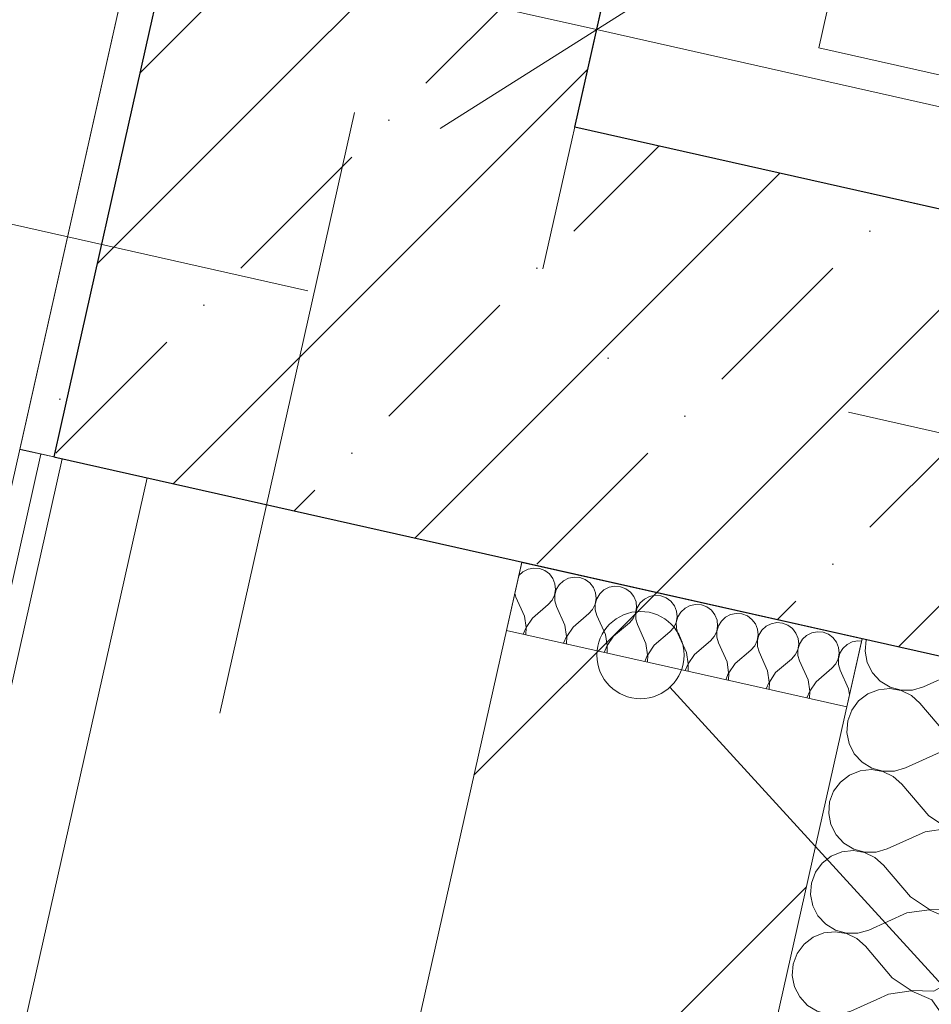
# Model space of a CAD drawing. Header units: millimetres. Extents: x -7213913 to -6985912, y 6023162 to 6205784.
# Tile 166 of 256: x -7193634 to -7193111, y 6175157 to 6175722. Entities that reach past the tile are written whole.
import ezdxf
from ezdxf.enums import TextEntityAlignment as Align

# ---------------------------------------------------------------- set-up
doc = ezdxf.new("R2010")
doc.units = ezdxf.units.MM
doc.header["$MEASUREMENT"] = 0
doc.linetypes.add('короткая штриховая', pattern=[282.222222, 141.111111, -141.111111])
doc.linetypes.add('Штрихпунктирная', pattern=[670.277762, 352.777767, -176.388884, 0, -141.111112])
for name, color, linetype, lineweight in [('0_Ном._пера__1', 7, 'Continuous', 0), ('0_Ном._пера__120', 7, 'Continuous', 0), ('S - МОП.АР_Ном._пера__120', 7, 'Continuous', 0), ('АР-вертикальная связь - Лифт.АР_Ном._пера__120', 7, 'Continuous', 0), ('АР-Стены_внешние_.АР_Ном._пера__1', 7, 'Continuous', 0), ('АР-Стены_внутренние_пилоны.АР_Ном._пера__1', 7, 'Continuous', 15), ('АР-Стены_Перегородки_межквартирные_200.АР_Ном._пера__1', 7, 'Continuous', 15), ('АР-Чертеж-Оси_Осевые размеры.АР_Ном._пера__120', 7, 'Continuous', 0), ('АР-Чертеж-Размеры.АР_Ном._пера__1', 7, 'Continuous', 0), ('Паспорта Зон Archicad_Ном._пера__1', 7, 'Continuous', 0)]:
    doc.layers.add(name, color=color, linetype=linetype, lineweight=lineweight)
for name, color, linetype in [('S - МОП.АР', 7, 'Continuous'), ('АР-Стены_внутренние_пилоны.АР', 7, 'Continuous'), ('АР-Стены_Перегородки_межквартирные_200.АР', 7, 'Continuous'), ('АР-Чертеж-Оси_Осевые размеры.АР', 7, 'Continuous'), ('АР-Чертеж-Размеры.АР', 7, 'Continuous')]:
    doc.layers.add(name, color=color, linetype=linetype)
doc.styles.add('РЎР“Р•РќР•Р\xa0Р\x98Р\xa0_РЎРўР\x98Р›Р¬_2', font='calibri.ttf')
doc.styles.add('РЎР“Р•РќР•Р\xa0Р\x98Р\xa0_РЎРўР\x98Р›Р¬_3', font='GOST_Common.ttf')
doc.styles.add('РЎР“Р•РќР•Р\xa0Р\x98Р\xa0_РЎРўР\x98Р›Р¬_5', font='GOTHIC.TTF')
doc.dimstyles.new('СГЕНЕРИР_СТИЛЬ__4', dxfattribs={"dimtxt": 129.999995, "dimasz": 142.5, "dimexe": 0.18, "dimexo": 300000, "dimgap": 0, "dimtad": 1, "dimdec": 0, "dimzin": 0, "dimdsep": 46, "dimtxsty": 'РЎР“Р•РќР•Р\xa0Р\x98Р\xa0_РЎРўР\x98Р›Р¬_3', "dimblk": 'ARROWHEAD_6', "dimblk1": 'ARROWHEAD_6', "dimblk2": 'ARROWHEAD_6', "dimcen": 0.09, "dimclrd": 7, "dimclre": 7, "dimclrt": 7, "dimazin": 0, "dimtfac": 1, "dimtdec": 4, "dimtmove": 0, "dimatfit": 3, "dimfxl": 1, "dimtolj": 1, "dimtzin": 0, "dimarcsym": 0})
pattern_1 = [(45, (-6566190.34, 6562677.8), (-84.852814, 84.852814), []), (45, (-6566232.77, 6562720.22), (-84.852814, 84.852814), [90, -30, 0, -30])]
pattern_2 = [(0, (-6566190.34, 6562677.795), (0, 75), [0, -75])]
pattern_3 = [(45, (-6566190.34, 6563027.8), (-111.369318, 111.369318), [0, -105, 0, -157.5]), (110, (-6565840.34, 6563027.8), (148.001588, 53.868173), [0, -77, 0, -133])]

# ---------------------------------------------------------------- blocks, each defined once
blk = doc.blocks.new('Коридор _6_58_1', base_point=(-7194118.07, 6174531.92))
at = {"layer": 'S - МОП.АР_Ном._пера__120', "color": 7, "linetype": 'Continuous', "lineweight": 0, "flags": 128}
blk.add_lwpolyline([(-7197544.7, 6165182.01), (-7195242.17, 6164664.87), (-7194847.69, 6166421.31), (-7195628.13, 6166596.6), (-7194701.22, 6170723.62), (-7193138.8, 6177680.33), (-7194660.86, 6178022.21)], close=True, dxfattribs=at)
at = {"layer": 'Паспорта Зон Archicad_Ном._пера__1', "color": 7, "lineweight": 0, "style": 'РЎР“Р•РќР•Р\xa0Р\x98Р\xa0_РЎРўР\x98Р›Р¬_3'}
blk.add_attdef('ROOM_NUMBER', text='', height=350, rotation=347.3417, dxfattribs=at).set_placement((-7194567.48, 6175393.16), align=Align.MIDDLE_CENTER)
at = {"layer": 'Паспорта Зон Archicad_Ном._пера__1', "color": 7, "lineweight": 0, "style": 'РЎР“Р•РќР•Р\xa0Р\x98Р\xa0_РЎРўР\x98Р›Р¬_2'}
blk.add_attdef('ROOM_AREA', text='', height=200, rotation=347.3417, dxfattribs=at).set_placement((-7194268.95, 6174812.32), align=Align.MIDDLE_RIGHT)
blk = doc.blocks.new('Стена_166_1', base_point=(-7193465.12, 6175565.61))
at = {"layer": 'АР-Стены_внутренние_пилоны.АР', "linetype": 'Continuous', "lineweight": 0, "true_color": 0x000000}
h = blk.add_hatch(dxfattribs=at)
h.set_pattern_fill('ЖЕЛЕЗОБЕТОН__PROJECT__0001', color=18, style=0, pattern_type=2)
h.set_pattern_definition(pattern_1)
h.paths.add_polyline_path([(-7193610.42, 6175489.11), (-7193315.77, 6175660.18), (-7193559.69, 6175714.96)])
h = blk.add_hatch(dxfattribs=at)
h.set_pattern_fill('ЖЕЛЕЗОБЕТОН__PROJECT__0001', color=18, style=0, pattern_type=2)
h.set_pattern_definition(pattern_1)
h.paths.add_polyline_path([(-7193610.42, 6175489.11), (-7193614.48, 6175471.04), (-7193370.55, 6175416.26), (-7193315.77, 6175660.18)])
h = blk.add_hatch(dxfattribs=at)
h.set_pattern_fill('ЖЕЛЕЗОБЕТОН__PROJECT__0001', color=18, style=0, pattern_type=2)
h.set_pattern_definition(pattern_1)
h.paths.add_polyline_path([(-7191471.71, 6175246.02), (-7193315.77, 6175660.18), (-7193370.55, 6175416.26), (-7191526.49, 6175002.09)])
at = {"layer": 'АР-Стены_внутренние_пилоны.АР_Ном._пера__1', "color": 7, "linetype": 'Continuous', "lineweight": 30}
for p, q in [((-7193559.69, 6175714.96), (-7193610.42, 6175489.11)), ((-7193610.42, 6175489.11), (-7193614.48, 6175471.04))]:
    blk.add_line(p, q, dxfattribs=at)
at = {"layer": 'АР-Стены_внутренние_пилоны.АР_Ном._пера__1', "color": 7, "linetype": 'Continuous', "lineweight": 30, "flags": 128}
for points in [[(-7191471.71, 6175246.02), (-7193315.77, 6175660.18)], [(-7193614.48, 6175471.04), (-7191526.49, 6175002.09)]]:
    blk.add_lwpolyline(points, dxfattribs=at)
blk = doc.blocks.new('Стена_189_1', base_point=(-7193614.5, 6175471.05))
at = {"layer": 'АР-Стены_Перегородки_межквартирные_200.АР', "linetype": 'Continuous', "lineweight": 0, "true_color": 0x000000}
h = blk.add_hatch(dxfattribs=at)
h.set_pattern_fill('ШТУКАТУРКА__ГИПС_03_0001', color=18, style=0, pattern_type=2)
h.set_pattern_definition(pattern_2)
h.paths.add_polyline_path([(-7193634.01, 6175475.43), (-7194350.62, 6172284.78), (-7194338.42, 6172282.04), (-7193621.82, 6175472.69)])
h = blk.add_hatch(dxfattribs=at)
h.set_pattern_fill('ШТУКАТУРКА__ГИПС_03_0001', color=18, style=0, pattern_type=2)
h.set_pattern_definition(pattern_2)
h.paths.add_polyline_path([(-7193621.82, 6175472.69), (-7194338.42, 6172282.04), (-7194326.22, 6172279.3), (-7193609.62, 6175469.95)])
at = {"layer": 'АР-Стены_Перегородки_межквартирные_200.АР_Ном._пера__1', "color": 7, "linetype": 'Continuous', "lineweight": 0}
for p, q in [((-7193621.82, 6175472.69), (-7194338.42, 6172282.04)), ((-7193609.62, 6175469.95), (-7194326.22, 6172279.3))]:
    blk.add_line(p, q, dxfattribs=at)
at = {"layer": 'АР-Стены_Перегородки_межквартирные_200.АР_Ном._пера__1', "color": 7, "linetype": 'Continuous', "lineweight": 0, "flags": 128}
for points in [[(-7193560.83, 6175459), (-7193634.01, 6175475.43)], [(-7194277.44, 6172268.34), (-7193560.83, 6175459)]]:
    blk.add_lwpolyline(points, dxfattribs=at)
blk = doc.blocks.new('Стена_190_1', base_point=(-7193987.11, 6172100.64))
at = {"layer": 'АР-Стены_Перегородки_межквартирные_200.АР', "linetype": 'Continuous', "lineweight": 0, "true_color": 0x000000}
h = blk.add_hatch(dxfattribs=at)
h.set_pattern_fill('БЛОКИ_БЕТОННЫЕ_ЭФФЕКТИВН_78', color=18, style=0, pattern_type=2)
h.set_pattern_definition([(45, (-6566190.34, 6562677.8), (-127.279217, 127.279217), [])])
h.paths.add_polyline_path([(-7194062.76, 6172220.13), (-7193867.62, 6172176.3), (-7193151.02, 6175366.95), (-7193346.16, 6175410.78)])
at = {"layer": 'АР-Стены_Перегородки_межквартирные_200.АР_Ном._пера__1', "color": 7, "linetype": 'Continuous', "lineweight": 15, "flags": 128}
for points in [[(-7193346.16, 6175410.78), (-7194062.76, 6172220.13)], [(-7193151.02, 6175366.95), (-7193346.16, 6175410.78)], [(-7193216.76, 6175074.24), (-7193151.02, 6175366.95)]]:
    blk.add_lwpolyline(points, dxfattribs=at)
blk = doc.blocks.new('Стена_259_1', base_point=(-7192544.79, 6179663.36))
at = {"layer": 'АР-Стены_внутренние_пилоны.АР', "linetype": 'Continuous', "lineweight": 0, "true_color": 0x000000}
h = blk.add_hatch(dxfattribs=at)
h.set_pattern_fill('ЖЕЛЕЗОБЕТОН__PROJECT__0001', color=18, style=0, pattern_type=2)
h.set_pattern_definition(pattern_1)
h.paths.add_polyline_path([(-7193315.77, 6175660.18), (-7192450.22, 6179514.01), (-7192694.14, 6179568.79), (-7193559.69, 6175714.96)])
h = blk.add_hatch(dxfattribs=at)
h.set_pattern_fill('ШТУКАТУРКА__ГИПС_01_0001', color=18, style=0, pattern_type=2)
h.set_pattern_definition(pattern_3)
h.paths.add_polyline_path([(-7193138.78, 6177680.33), (-7193633.99, 6175475.42), (-7193610.42, 6175489.11), (-7193119.27, 6177675.95)])
h = blk.add_hatch(dxfattribs=at)
h.set_pattern_fill('ШТУКАТУРКА__ГИПС_01_0001', color=18, style=0, pattern_type=2)
h.set_pattern_definition(pattern_3)
h.paths.add_polyline_path([(-7193633.99, 6175475.42), (-7193614.48, 6175471.04), (-7193610.42, 6175489.11)])
at = {"layer": 'АР-Стены_внутренние_пилоны.АР_Ном._пера__1', "color": 7, "linetype": 'Continuous', "lineweight": 30}
for p, q in [((-7193114.88, 6177695.46), (-7193559.69, 6175714.96)), ((-7193559.69, 6175714.96), (-7193610.42, 6175489.11)), ((-7193610.42, 6175489.11), (-7193614.48, 6175471.04))]:
    blk.add_line(p, q, dxfattribs=at)
at = {"layer": 'АР-Стены_внутренние_пилоны.АР_Ном._пера__1', "color": 7, "linetype": 'Continuous', "lineweight": 0, "flags": 128}
for points in [[(-7193138.78, 6177680.33), (-7193633.99, 6175475.42)], [(-7193633.99, 6175475.42), (-7193614.48, 6175471.04)]]:
    blk.add_lwpolyline(points, dxfattribs=at)
at = {"layer": 'АР-Стены_внутренние_пилоны.АР_Ном._пера__1', "color": 7, "linetype": 'Continuous', "lineweight": 30, "flags": 128}
blk.add_lwpolyline([(-7193315.77, 6175660.18), (-7192910.37, 6177465.22)], dxfattribs=at)
blk = doc.blocks.new('*X773', base_point=(-6566190.34, 6562677.79))
at = {"layer": 'АР-Стены_внешние_.АР_Ном._пера__1', "color": 7, "linetype": 'Continuous', "lineweight": 0}
for p, q in [((-7193345.46, 6175405.27), (-7193347.86, 6175403.04)), ((-7193342.53, 6175406.76), (-7193345.46, 6175405.27)), ((-7193339.31, 6175407.39), (-7193342.53, 6175406.76)), ((-7193336.03, 6175407.12), (-7193339.31, 6175407.39)), ((-7193332.96, 6175405.97), (-7193336.03, 6175407.12)), ((-7193330.32, 6175404.02), (-7193332.96, 6175405.97)), ((-7193347.86, 6175403.04), (-7193347.92, 6175402.95)), ((-7193328.31, 6175401.42), (-7193330.32, 6175404.02)), ((-7193327.09, 6175398.37), (-7193328.31, 6175401.42)), ((-7193322.23, 6175400.05), (-7193324.63, 6175397.82)), ((-7193319.3, 6175401.54), (-7193322.23, 6175400.05)), ((-7193316.08, 6175402.18), (-7193319.3, 6175401.54)), ((-7193312.8, 6175401.91), (-7193316.08, 6175402.18)), ((-7193309.73, 6175400.75), (-7193312.8, 6175401.91)), ((-7193307.09, 6175398.8), (-7193309.73, 6175400.75)), ((-7193327.31, 6175391.87), (-7193326.74, 6175395.1)), ((-7193326.34, 6175395.01), (-7193327.21, 6175391.85)), ((-7193326.74, 6175395.1), (-7193327.09, 6175398.37)), ((-7193324.63, 6175397.82), (-7193326.34, 6175395.01)), ((-7193305.08, 6175396.2), (-7193307.09, 6175398.8)), ((-7193303.86, 6175393.15), (-7193305.08, 6175396.2)), ((-7193298.99, 6175394.84), (-7193301.4, 6175392.6)), ((-7193296.07, 6175396.33), (-7193298.99, 6175394.84)), ((-7193292.85, 6175396.96), (-7193296.07, 6175396.33)), ((-7193289.57, 6175396.69), (-7193292.85, 6175396.96)), ((-7193286.5, 6175395.54), (-7193289.57, 6175396.69)), ((-7193283.85, 6175393.59), (-7193286.5, 6175395.54)), ((-7193281.85, 6175390.99), (-7193283.85, 6175393.59)), ((-7193350.17, 6175392.92), (-7193349.5, 6175390.63)), ((-7193344.62, 6175379.77), (-7193349.5, 6175390.63)), ((-7193330.91, 6175386.45), (-7193328.73, 6175388.91)), ((-7193328.73, 6175388.91), (-7193327.31, 6175391.87)), ((-7193327.21, 6175391.85), (-7193327.19, 6175388.56)), ((-7193327.19, 6175388.56), (-7193326.27, 6175385.41)), ((-7193304.08, 6175386.65), (-7193303.51, 6175389.89)), ((-7193303.11, 6175389.8), (-7193303.98, 6175386.63)), ((-7193303.51, 6175389.89), (-7193303.86, 6175393.15)), ((-7193301.4, 6175392.6), (-7193303.11, 6175389.8)), ((-7193280.62, 6175387.94), (-7193281.85, 6175390.99)), ((-7193280.28, 6175384.67), (-7193280.62, 6175387.94)), ((-7193275.76, 6175389.62), (-7193278.17, 6175387.39)), ((-7193272.84, 6175391.11), (-7193275.76, 6175389.62)), ((-7193269.61, 6175391.75), (-7193272.84, 6175391.11)), ((-7193266.34, 6175391.47), (-7193269.61, 6175391.75)), ((-7193263.27, 6175390.32), (-7193266.34, 6175391.47)), ((-7193260.62, 6175388.37), (-7193263.27, 6175390.32)), ((-7193258.62, 6175385.77), (-7193260.62, 6175388.37)), ((-7193339.97, 6175378.73), (-7193330.91, 6175386.45)), ((-7193321.39, 6175374.55), (-7193326.27, 6175385.41)), ((-7193307.68, 6175381.24), (-7193305.5, 6175383.69)), ((-7193305.5, 6175383.69), (-7193304.08, 6175386.65)), ((-7193303.98, 6175386.63), (-7193303.96, 6175383.35)), ((-7193303.96, 6175383.35), (-7193303.04, 6175380.19)), ((-7193280.85, 6175381.43), (-7193280.28, 6175384.67)), ((-7193279.88, 6175384.58), (-7193280.75, 6175381.41)), ((-7193278.17, 6175387.39), (-7193279.88, 6175384.58)), ((-7193257.39, 6175382.72), (-7193258.62, 6175385.77)), ((-7193257.05, 6175379.45), (-7193257.39, 6175382.72)), ((-7193254.94, 6175382.17), (-7193256.65, 6175379.36)), ((-7193252.53, 6175384.4), (-7193254.94, 6175382.17)), ((-7193249.61, 6175385.89), (-7193252.53, 6175384.4)), ((-7193246.38, 6175386.53), (-7193249.61, 6175385.89)), ((-7193243.11, 6175386.26), (-7193246.38, 6175386.53)), ((-7193240.03, 6175385.1), (-7193243.11, 6175386.26)), ((-7193237.39, 6175383.15), (-7193240.03, 6175385.1)), ((-7193235.38, 6175380.55), (-7193237.39, 6175383.15)), ((-7193343.67, 6175373.33), (-7193344.62, 6175379.77)), ((-7193339.97, 6175378.73), (-7193343.58, 6175373.31)), ((-7193316.74, 6175373.51), (-7193307.68, 6175381.24)), ((-7193298.15, 6175369.34), (-7193303.04, 6175380.19)), ((-7193284.45, 6175376.02), (-7193282.27, 6175378.48)), ((-7193282.27, 6175378.48), (-7193280.85, 6175381.43)), ((-7193280.75, 6175381.41), (-7193280.73, 6175378.13)), ((-7193280.73, 6175378.13), (-7193279.81, 6175374.98)), ((-7193257.61, 6175376.22), (-7193257.05, 6175379.45)), ((-7193256.65, 6175379.36), (-7193257.52, 6175376.2)), ((-7193234.16, 6175377.5), (-7193235.38, 6175380.55)), ((-7193233.82, 6175374.24), (-7193234.16, 6175377.5)), ((-7193231.71, 6175376.95), (-7193233.42, 6175374.15)), ((-7193229.3, 6175379.19), (-7193231.71, 6175376.95)), ((-7193226.37, 6175380.68), (-7193229.3, 6175379.19)), ((-7193223.15, 6175381.31), (-7193226.37, 6175380.68)), ((-7193219.88, 6175381.04), (-7193223.15, 6175381.31)), ((-7193216.8, 6175379.89), (-7193219.88, 6175381.04)), ((-7193214.16, 6175377.94), (-7193216.8, 6175379.89)), ((-7193212.15, 6175375.34), (-7193214.16, 6175377.94)), ((-7193345.35, 6175369.44), (-7193343.67, 6175373.33)), ((-7193343.58, 6175373.31), (-7193343.72, 6175369.07)), ((-7193320.44, 6175368.11), (-7193321.39, 6175374.55)), ((-7193316.74, 6175373.51), (-7193320.35, 6175368.09)), ((-7193293.51, 6175368.29), (-7193284.45, 6175376.02)), ((-7193274.92, 6175364.12), (-7193279.81, 6175374.98)), ((-7193270.28, 6175363.08), (-7193261.22, 6175370.8)), ((-7193261.22, 6175370.8), (-7193259.04, 6175373.26)), ((-7193259.04, 6175373.26), (-7193257.61, 6175376.22)), ((-7193257.52, 6175376.2), (-7193257.5, 6175372.91)), ((-7193257.5, 6175372.91), (-7193256.58, 6175369.76)), ((-7193235.81, 6175368.04), (-7193234.38, 6175371)), ((-7193234.38, 6175371), (-7193233.82, 6175374.24)), ((-7193233.42, 6175374.15), (-7193234.29, 6175370.98)), ((-7193234.29, 6175370.98), (-7193234.27, 6175367.7)), ((-7193210.93, 6175372.29), (-7193212.15, 6175375.34)), ((-7193210.59, 6175369.02), (-7193210.93, 6175372.29)), ((-7193208.48, 6175371.74), (-7193210.18, 6175368.93)), ((-7193206.07, 6175373.97), (-7193208.48, 6175371.74)), ((-7193203.14, 6175375.46), (-7193206.07, 6175373.97)), ((-7193199.92, 6175376.1), (-7193203.14, 6175375.46)), ((-7193196.65, 6175375.83), (-7193199.92, 6175376.1)), ((-7193193.57, 6175374.67), (-7193196.65, 6175375.83)), ((-7193190.93, 6175372.72), (-7193193.57, 6175374.67)), ((-7193188.92, 6175370.12), (-7193190.93, 6175372.72)), ((-7193176.69, 6175370.88), (-7193179.91, 6175370.25)), ((-7193173.42, 6175370.61), (-7193176.69, 6175370.88)), ((-7193322.12, 6175364.22), (-7193320.44, 6175368.11)), ((-7193320.35, 6175368.09), (-7193320.49, 6175363.86)), ((-7193297.21, 6175362.9), (-7193298.15, 6175369.34)), ((-7193293.51, 6175368.29), (-7193297.12, 6175362.88)), ((-7193251.69, 6175358.9), (-7193256.58, 6175369.76)), ((-7193247.05, 6175357.86), (-7193237.99, 6175365.59)), ((-7193237.99, 6175365.59), (-7193235.81, 6175368.04)), ((-7193234.27, 6175367.7), (-7193233.34, 6175364.54)), ((-7193212.58, 6175362.83), (-7193211.15, 6175365.79)), ((-7193211.15, 6175365.79), (-7193210.59, 6175369.02)), ((-7193210.18, 6175368.93), (-7193211.06, 6175365.76)), ((-7193211.06, 6175365.76), (-7193211.03, 6175362.48)), ((-7193187.7, 6175367.07), (-7193188.92, 6175370.12)), ((-7193187.36, 6175363.8), (-7193187.7, 6175367.07)), ((-7193185.25, 6175366.52), (-7193186.95, 6175363.71)), ((-7193182.84, 6175368.75), (-7193185.25, 6175366.52)), ((-7193179.91, 6175370.25), (-7193182.84, 6175368.75)), ((-7193170.34, 6175369.45), (-7193173.42, 6175370.61)), ((-7193167.7, 6175367.5), (-7193170.34, 6175369.45)), ((-7193165.69, 6175364.9), (-7193167.7, 6175367.5)), ((-7193153.46, 6175365.66), (-7193156.68, 6175365.03)), ((-7193151.35, 6175365.49), (-7193153.46, 6175365.66)), ((-7193298.89, 6175359.01), (-7193297.21, 6175362.9)), ((-7193297.12, 6175362.88), (-7193297.26, 6175358.64)), ((-7193273.98, 6175357.68), (-7193274.92, 6175364.12)), ((-7193270.28, 6175363.08), (-7193273.88, 6175357.66)), ((-7193228.46, 6175353.69), (-7193233.34, 6175364.54)), ((-7193223.82, 6175352.64), (-7193214.76, 6175360.37)), ((-7193214.76, 6175360.37), (-7193212.58, 6175362.83)), ((-7193211.03, 6175362.48), (-7193210.11, 6175359.33)), ((-7193189.35, 6175357.61), (-7193187.92, 6175360.57)), ((-7193187.92, 6175360.57), (-7193187.36, 6175363.8)), ((-7193186.95, 6175363.71), (-7193187.83, 6175360.55)), ((-7193187.83, 6175360.55), (-7193187.8, 6175357.26)), ((-7193164.47, 6175361.85), (-7193165.69, 6175364.9)), ((-7193164.13, 6175358.59), (-7193164.47, 6175361.85)), ((-7193162.02, 6175361.3), (-7193163.72, 6175358.5)), ((-7193159.61, 6175363.54), (-7193162.02, 6175361.3)), ((-7193156.68, 6175365.03), (-7193159.61, 6175363.54)), ((-7193275.66, 6175353.79), (-7193273.98, 6175357.68)), ((-7193273.88, 6175357.66), (-7193274.03, 6175353.43)), ((-7193250.75, 6175352.47), (-7193251.69, 6175358.9)), ((-7193247.05, 6175357.86), (-7193250.65, 6175352.44)), ((-7193205.23, 6175348.47), (-7193210.11, 6175359.33)), ((-7193200.58, 6175347.43), (-7193191.53, 6175355.15)), ((-7193191.53, 6175355.15), (-7193189.35, 6175357.61)), ((-7193187.8, 6175357.26), (-7193186.88, 6175354.11)), ((-7193182, 6175343.25), (-7193186.88, 6175354.11)), ((-7193166.12, 6175352.39), (-7193164.69, 6175355.35)), ((-7193164.69, 6175355.35), (-7193164.13, 6175358.59)), ((-7193163.72, 6175358.5), (-7193164.6, 6175355.33)), ((-7193164.6, 6175355.33), (-7193164.57, 6175352.05)), ((-7193252.43, 6175348.57), (-7193250.75, 6175352.47)), ((-7193250.65, 6175352.44), (-7193250.8, 6175348.21)), ((-7193227.52, 6175347.25), (-7193228.46, 6175353.69)), ((-7193223.82, 6175352.64), (-7193227.42, 6175347.23)), ((-7193204.29, 6175342.03), (-7193205.23, 6175348.47)), ((-7193177.35, 6175342.21), (-7193168.3, 6175349.94)), ((-7193168.3, 6175349.94), (-7193166.12, 6175352.39)), ((-7193164.57, 6175352.05), (-7193163.65, 6175348.89)), ((-7193158.77, 6175338.04), (-7193163.65, 6175348.89)), ((-7193229.2, 6175343.36), (-7193227.52, 6175347.25)), ((-7193227.42, 6175347.23), (-7193227.57, 6175342.99)), ((-7193200.58, 6175347.43), (-7193204.19, 6175342.01)), ((-7193181.05, 6175336.82), (-7193182, 6175343.25)), ((-7193205.97, 6175338.14), (-7193204.29, 6175342.03)), ((-7193204.19, 6175342.01), (-7193204.34, 6175337.78)), ((-7193177.35, 6175342.21), (-7193180.96, 6175336.79)), ((-7193158.27, 6175334.66), (-7193158.77, 6175338.04)), ((-7193182.73, 6175332.93), (-7193181.05, 6175336.82)), ((-7193180.96, 6175336.79), (-7193181.1, 6175332.56))]:
    blk.add_line(p, q, dxfattribs=at)
blk = doc.blocks.new('Штриховка_3_1', base_point=(-6566190.34, 6562677.79))
at = {"layer": 'АР-Стены_внешние_.АР_Ном._пера__1', "color": 7, "linetype": 'Continuous', "lineweight": 0, "flags": 128}
blk.add_lwpolyline([(-7193151.05, 6175366.81), (-7193346.19, 6175410.63), (-7193354.96, 6175371.6), (-7193159.82, 6175327.78)], close=True, dxfattribs=at)
at = {"layer": 'АР-Стены_внешние_.АР_Ном._пера__1', "color": 7, "linetype": 'Continuous', "lineweight": 0}
blk.add_blockref('*X773', (-6566190.34, 6562677.79), dxfattribs=at)
blk = doc.blocks.new('*X777', base_point=(-6566190.34, 6562677.79))
at = {"layer": '0_Ном._пера__1', "color": 7, "linetype": 'Continuous', "lineweight": 0}
for p, q in [((-7193102.79, 6175136.24), (-7193103.34, 6175146.08)), ((-7193109, 6175124.8), (-7193102.79, 6175136.24)), ((-7193139.7, 6175123.05), (-7193133.3, 6175118.79)), ((-7193120.3, 6175118.34), (-7193109, 6175124.8)), ((-7193133.34, 6175118.6), (-7193146.22, 6175116.71)), ((-7193121.4, 6175113.44), (-7193133.34, 6175118.6)), ((-7193133.3, 6175118.79), (-7193120.3, 6175118.34)), ((-7193146.22, 6175116.71), (-7193158.29, 6175111.28)), ((-7193113.95, 6175102.77), (-7193121.4, 6175113.44)), ((-7193170.02, 6175097.65), (-7193174.1, 6175101.27)), ((-7193113.22, 6175089.78), (-7193113.95, 6175102.77)), ((-7193154.57, 6175079.54), (-7193170.02, 6175097.65)), ((-7193119.43, 6175078.34), (-7193113.22, 6175089.78)), ((-7193211.29, 6175077.72), (-7193210.64, 6175074.42)), ((-7193154.57, 6175079.54), (-7193143.74, 6175072.33)), ((-7193130.73, 6175071.88), (-7193119.43, 6175078.34)), ((-7193210.64, 6175074.42), (-7193209.75, 6175072.68)), ((-7193143.78, 6175072.14), (-7193156.65, 6175070.25)), ((-7193131.83, 6175066.98), (-7193143.78, 6175072.14)), ((-7193143.74, 6175072.33), (-7193130.73, 6175071.88)), ((-7193156.65, 6175070.25), (-7193170.73, 6175063.92)), ((-7193124.38, 6175056.31), (-7193131.83, 6175066.98)), ((-7193124.23, 6175053.48), (-7193124.38, 6175056.31))]:
    blk.add_line(p, q, dxfattribs=at)
blk = doc.blocks.new('*X778', base_point=(-6566190.34, 6562677.79))
at = {"layer": '0_Ном._пера__1', "color": 7, "linetype": 'Continuous', "lineweight": 0}
for p, q in [((-7193190.45, 6175170.84), (-7193189.77, 6175167.35)), ((-7193189.77, 6175167.35), (-7193186.79, 6175161.49)), ((-7193186.79, 6175161.49), (-7193182.32, 6175156.68)), ((-7193182.32, 6175156.68), (-7193176.7, 6175153.26)), ((-7193142.62, 6175160.1), (-7193157.5, 6175153.41)), ((-7193183.42, 6175151.77), (-7193189.52, 6175149.33)), ((-7193176.89, 6175152.46), (-7193183.42, 6175151.77)), ((-7193170.41, 6175151.33), (-7193176.89, 6175152.46)), ((-7193176.7, 6175153.26), (-7193170.37, 6175151.52)), ((-7193164.5, 6175148.47), (-7193170.41, 6175151.33)), ((-7193170.37, 6175151.52), (-7193163.8, 6175151.56)), ((-7193163.8, 6175151.56), (-7193157.5, 6175153.41)), ((-7193103.51, 6175149.23), (-7193105.24, 6175151.7)), ((-7193194.72, 6175145.31), (-7193198.62, 6175140.03)), ((-7193189.52, 6175149.33), (-7193194.72, 6175145.31)), ((-7193159.59, 6175144.11), (-7193164.5, 6175148.47)), ((-7193103.34, 6175146.08), (-7193103.51, 6175149.23)), ((-7193198.62, 6175140.03), (-7193200.93, 6175133.88)), ((-7193144.13, 6175126), (-7193159.59, 6175144.11)), ((-7193200.93, 6175133.88), (-7193201.47, 6175127.33)), ((-7193201.47, 6175127.33), (-7193200.2, 6175120.88)), ((-7193144.13, 6175126), (-7193139.7, 6175123.05)), ((-7193200.2, 6175120.88), (-7193197.22, 6175115.03)), ((-7193197.22, 6175115.03), (-7193192.75, 6175110.21)), ((-7193158.29, 6175111.28), (-7193167.93, 6175106.94)), ((-7193187.32, 6175105.99), (-7193193.85, 6175105.31)), ((-7193192.75, 6175110.21), (-7193187.14, 6175106.8)), ((-7193180.85, 6175104.87), (-7193187.32, 6175105.99)), ((-7193187.14, 6175106.8), (-7193180.81, 6175105.05)), ((-7193174.24, 6175105.1), (-7193167.93, 6175106.94)), ((-7193199.95, 6175102.87), (-7193205.15, 6175098.85)), ((-7193193.85, 6175105.31), (-7193199.95, 6175102.87)), ((-7193174.93, 6175102.01), (-7193180.85, 6175104.87)), ((-7193180.81, 6175105.05), (-7193174.24, 6175105.1)), ((-7193174.1, 6175101.27), (-7193174.93, 6175102.01)), ((-7193205.15, 6175098.85), (-7193209.05, 6175093.56)), ((-7193209.05, 6175093.56), (-7193211.36, 6175087.42)), ((-7193211.36, 6175087.42), (-7193211.9, 6175080.87)), ((-7193211.9, 6175080.87), (-7193211.29, 6175077.72))]:
    blk.add_line(p, q, dxfattribs=at)
blk = doc.blocks.new('*X779', base_point=(-6566190.34, 6562677.79))
at = {"layer": '0_Ном._пера__1', "color": 7, "linetype": 'Continuous', "lineweight": 0}
for p, q in [((-7193148.75, 6175366.19), (-7193149.3, 6175359.64)), ((-7193148.66, 6175366.42), (-7193148.75, 6175366.19)), ((-7193149.3, 6175359.64), (-7193148.03, 6175353.19)), ((-7193148.03, 6175353.19), (-7193145.05, 6175347.34)), ((-7193094.04, 6175349.02), (-7193115.76, 6175339.25)), ((-7193081.17, 6175350.91), (-7193094.04, 6175349.02)), ((-7193081.48, 6175351.33), (-7193081.13, 6175351.1)), ((-7193069.22, 6175345.75), (-7193081.17, 6175350.91)), ((-7193081.13, 6175351.1), (-7193080.3, 6175351.07)), ((-7193145.05, 6175347.34), (-7193140.58, 6175342.52)), ((-7193061.77, 6175335.08), (-7193069.22, 6175345.75)), ((-7193141.68, 6175337.62), (-7193147.78, 6175335.17)), ((-7193135.15, 6175338.3), (-7193141.68, 6175337.62)), ((-7193140.58, 6175342.52), (-7193134.97, 6175339.11)), ((-7193128.68, 6175337.17), (-7193135.15, 6175338.3)), ((-7193134.97, 6175339.11), (-7193128.63, 6175337.36)), ((-7193122.76, 6175334.32), (-7193128.68, 6175337.17)), ((-7193128.63, 6175337.36), (-7193122.06, 6175337.41)), ((-7193122.06, 6175337.41), (-7193115.76, 6175339.25)), ((-7193147.78, 6175335.17), (-7193152.98, 6175331.16)), ((-7193117.85, 6175329.96), (-7193122.76, 6175334.32)), ((-7193061.05, 6175322.08), (-7193061.77, 6175335.08)), ((-7193156.88, 6175325.87), (-7193159.19, 6175319.72)), ((-7193152.98, 6175331.16), (-7193156.88, 6175325.87)), ((-7193102.39, 6175311.85), (-7193117.85, 6175329.96)), ((-7193067.26, 6175310.65), (-7193061.05, 6175322.08)), ((-7193159.19, 6175319.72), (-7193159.73, 6175313.18)), ((-7193159.73, 6175313.18), (-7193158.46, 6175306.73)), ((-7193102.39, 6175311.85), (-7193091.56, 6175304.63)), ((-7193078.56, 6175304.19), (-7193067.26, 6175310.65)), ((-7193158.46, 6175306.73), (-7193155.48, 6175300.88)), ((-7193091.6, 6175304.45), (-7193104.48, 6175302.56)), ((-7193079.66, 6175299.29), (-7193091.6, 6175304.45)), ((-7193091.56, 6175304.63), (-7193078.56, 6175304.19)), ((-7193155.48, 6175300.88), (-7193151.01, 6175296.06)), ((-7193104.48, 6175302.56), (-7193126.19, 6175292.79)), ((-7193072.21, 6175288.62), (-7193079.66, 6175299.29)), ((-7193145.58, 6175291.84), (-7193152.12, 6175291.16)), ((-7193151.01, 6175296.06), (-7193145.4, 6175292.65)), ((-7193139.11, 6175290.71), (-7193145.58, 6175291.84)), ((-7193145.4, 6175292.65), (-7193139.07, 6175290.9)), ((-7193132.5, 6175290.95), (-7193126.19, 6175292.79)), ((-7193158.21, 6175288.71), (-7193163.41, 6175284.7)), ((-7193152.12, 6175291.16), (-7193158.21, 6175288.71)), ((-7193133.19, 6175287.86), (-7193139.11, 6175290.71)), ((-7193139.07, 6175290.9), (-7193132.5, 6175290.95)), ((-7193128.28, 6175283.5), (-7193133.19, 6175287.86)), ((-7193071.48, 6175275.62), (-7193072.21, 6175288.62)), ((-7193163.41, 6175284.7), (-7193167.31, 6175279.41)), ((-7193112.83, 6175265.39), (-7193128.28, 6175283.5)), ((-7193167.31, 6175279.41), (-7193169.62, 6175273.26)), ((-7193077.7, 6175264.19), (-7193071.48, 6175275.62)), ((-7193169.62, 6175273.26), (-7193170.17, 6175266.72)), ((-7193170.17, 6175266.72), (-7193168.9, 6175260.27)), ((-7193112.83, 6175265.39), (-7193102, 6175258.17)), ((-7193088.99, 6175257.73), (-7193077.7, 6175264.19)), ((-7193168.9, 6175260.27), (-7193165.92, 6175254.42)), ((-7193102.04, 6175257.98), (-7193114.91, 6175256.09)), ((-7193090.09, 6175252.82), (-7193102.04, 6175257.98)), ((-7193102, 6175258.17), (-7193088.99, 6175257.73)), ((-7193165.92, 6175254.42), (-7193161.45, 6175249.6)), ((-7193114.91, 6175256.09), (-7193136.63, 6175246.33)), ((-7193082.64, 6175242.15), (-7193090.09, 6175252.82)), ((-7193161.45, 6175249.6), (-7193155.84, 6175246.19)), ((-7193168.65, 6175242.25), (-7193173.85, 6175238.23)), ((-7193162.55, 6175244.69), (-7193168.65, 6175242.25)), ((-7193156.02, 6175245.38), (-7193162.55, 6175244.69)), ((-7193149.54, 6175244.25), (-7193156.02, 6175245.38)), ((-7193155.84, 6175246.19), (-7193149.5, 6175244.44)), ((-7193143.63, 6175241.4), (-7193149.54, 6175244.25)), ((-7193149.5, 6175244.44), (-7193142.93, 6175244.49)), ((-7193138.72, 6175237.04), (-7193143.63, 6175241.4)), ((-7193142.93, 6175244.49), (-7193136.63, 6175246.33)), ((-7193081.92, 6175229.16), (-7193082.64, 6175242.15)), ((-7193173.85, 6175238.23), (-7193177.75, 6175232.95)), ((-7193123.26, 6175218.92), (-7193138.72, 6175237.04)), ((-7193177.75, 6175232.95), (-7193180.06, 6175226.8)), ((-7193180.06, 6175226.8), (-7193180.6, 6175220.25)), ((-7193088.13, 6175217.73), (-7193081.92, 6175229.16)), ((-7193180.6, 6175220.25), (-7193179.33, 6175213.81)), ((-7193123.26, 6175218.92), (-7193112.43, 6175211.71)), ((-7193179.33, 6175213.81), (-7193176.35, 6175207.95)), ((-7193099.43, 6175211.27), (-7193088.13, 6175217.73)), ((-7193176.35, 6175207.95), (-7193171.88, 6175203.14)), ((-7193125.35, 6175209.63), (-7193147.06, 6175199.87)), ((-7193112.47, 6175211.52), (-7193125.35, 6175209.63)), ((-7193100.53, 6175206.36), (-7193112.47, 6175211.52)), ((-7193112.43, 6175211.71), (-7193099.43, 6175211.27)), ((-7193171.88, 6175203.14), (-7193166.27, 6175199.73)), ((-7193093.08, 6175195.69), (-7193100.53, 6175206.36)), ((-7193172.99, 6175198.23), (-7193179.08, 6175195.79)), ((-7193166.45, 6175198.92), (-7193172.99, 6175198.23)), ((-7193159.98, 6175197.79), (-7193166.45, 6175198.92)), ((-7193166.27, 6175199.73), (-7193159.94, 6175197.98)), ((-7193154.06, 6175194.94), (-7193159.98, 6175197.79)), ((-7193159.94, 6175197.98), (-7193153.37, 6175198.03)), ((-7193153.37, 6175198.03), (-7193147.06, 6175199.87)), ((-7193184.28, 6175191.77), (-7193188.18, 6175186.49)), ((-7193179.08, 6175195.79), (-7193184.28, 6175191.77)), ((-7193149.15, 6175190.58), (-7193154.06, 6175194.94)), ((-7193133.7, 6175172.46), (-7193149.15, 6175190.58)), ((-7193092.35, 6175182.7), (-7193093.08, 6175195.69)), ((-7193188.18, 6175186.49), (-7193190.49, 6175180.34)), ((-7193190.49, 6175180.34), (-7193191.03, 6175173.79)), ((-7193098.57, 6175171.27), (-7193092.35, 6175182.7)), ((-7193191.03, 6175173.79), (-7193190.45, 6175170.84)), ((-7193133.7, 6175172.46), (-7193122.87, 6175165.25)), ((-7193109.86, 6175164.81), (-7193098.57, 6175171.27)), ((-7193135.78, 6175163.17), (-7193142.62, 6175160.1)), ((-7193122.91, 6175165.06), (-7193135.78, 6175163.17)), ((-7193110.96, 6175159.9), (-7193122.91, 6175165.06)), ((-7193122.87, 6175165.25), (-7193109.86, 6175164.81)), ((-7193105.24, 6175151.7), (-7193110.96, 6175159.9))]:
    blk.add_line(p, q, dxfattribs=at)
blk = doc.blocks.new('Стена_372_1', base_point=(-7193053.45, 6175345.04))
at = {"layer": '0_Ном._пера__1', "color": 7, "linetype": 'Continuous', "lineweight": 0, "flags": 128}
for points in [[(-7193151.02, 6175366.95), (-7193216.76, 6175074.26)], [(-7193053.45, 6175345.04), (-7193151.02, 6175366.95)], [(-7193097.28, 6175149.91), (-7193053.45, 6175345.04)], [(-7193216.76, 6175074.26), (-7193119.19, 6175052.34)]]:
    blk.add_lwpolyline(points, dxfattribs=at)
at = {"color": 7, "lineweight": 0}
for name in ['*X779', '*X778', '*X777']:
    blk.add_blockref(name, (-6566190.34, 6562677.79), dxfattribs=at)
blk = doc.blocks.new('Полилиния_3_1', base_point=(-7188760.82, 6173562.81))
at = {"layer": '0_Ном._пера__120', "color": 7, "linetype": 'Continuous', "lineweight": 0, "flags": 128}
blk.add_lwpolyline([(-7188760.82, 6173562.81), (-7192380.75, 6174375.82), (-7193261.21, 6175339.04)], dxfattribs=at)
at = {"layer": '0_Ном._пера__120', "color": 7, "linetype": 'Continuous', "lineweight": 15}
blk.add_circle((-7193278.08, 6175357.49), 25, dxfattribs=at)
blk = doc.blocks.new('*D850', base_point=(-6566190.34, 6562677.79))
at = {"layer": 'АР-Чертеж-Размеры.АР_Ном._пера__1', "color": 7, "linetype": 'Continuous', "lineweight": 0, "transparency": 16777216}
for p, q in [((-7192617.34, 6177514.7), (-7192641.99, 6177404.94)), ((-7192585.25, 6177315.33), (-7192698.73, 6177494.55)), ((-7192779.2, 6177435.75), (-7192504.78, 6177374.12)), ((-7192641.99, 6177404.94), (-7193047.39, 6175599.9)), ((-7193104.13, 6175689.52), (-7192990.65, 6175510.29)), ((-7193184.6, 6175630.72), (-7192910.18, 6175569.09)), ((-7193047.39, 6175599.9), (-7193072.04, 6175490.14))]:
    blk.add_line(p, q, dxfattribs=at)
at = {"layer": 'АР-Чертеж-Размеры.АР_Ном._пера__1', "color": 7, "lineweight": 0, "transparency": 16777216, "insert": (-7192912.47, 6176319.3), "char_height": 130, "attachment_point": 7, "rotation": 77.3417, "style": 'РЎР“Р•РќР•Р\xa0Р\x98Р\xa0_РЎРўР\x98Р›Р¬_3'}
blk.add_mtext('\\A1;{\\pql;\\fGOST Common|b0|i0|c204|p0;\\W1.000000;1\xa0850}', dxfattribs=at)
blk = doc.blocks.new('ARROWHEAD_6')
at = {"color": 0, "linetype": 'Continuous', "lineweight": 0}
for p, q in [((-0.5, -0.5), (0.5, 0.5)), ((0, 0), (-1, 0))]:
    blk.add_line(p, q, dxfattribs=at)
blk = doc.blocks.new('*D876', base_point=(-6566190.34, 6562677.79))
at = {"layer": 'АР-Чертеж-Размеры.АР_Ном._пера__1', "color": 7, "linetype": 'Continuous', "lineweight": 0, "transparency": 16777216}
for p, q in [((-7193334.04, 6175578.82), (-7193272.41, 6175853.23)), ((-7193213.61, 6175772.76), (-7193392.84, 6175659.28)), ((-7193412.99, 6175740.68), (-7193303.23, 6175716.02)), ((-7193303.23, 6175716.02), (-7191459.16, 6175301.86)), ((-7191489.98, 6175164.65), (-7191428.35, 6175439.06)), ((-7191548.78, 6175245.11), (-7191369.55, 6175358.6)), ((-7191459.16, 6175301.86), (-7191349.4, 6175277.2))]:
    blk.add_line(p, q, dxfattribs=at)
at = {"layer": 'АР-Чертеж-Размеры.АР_Ном._пера__1', "color": 7, "lineweight": 0, "transparency": 16777216, "insert": (-7192564.32, 6175576.72), "char_height": 130, "attachment_point": 7, "rotation": 347.3417, "style": 'РЎР“Р•РќР•Р\xa0Р\x98Р\xa0_РЎРўР\x98Р›Р¬_3'}
blk.add_mtext('\\A1;{\\pql;\\fGOST Common|b0|i0|c204|p0;\\W1.000000;1\xa0890}', dxfattribs=at)
blk = doc.blocks.new('Стандартный Маркер Сетки[169]_1', base_point=(-7209178.45, 6179094.59))
at = {"layer": 'АР-Чертеж-Оси_Осевые размеры.АР_Ном._пера__120', "color": 7, "linetype": 'Штрихпунктирная', "lineweight": 0}
blk.add_line((-7208202.75, 6178875.45), (-7184083.84, 6173458.47), dxfattribs=at)
at = {"layer": 'АР-Чертеж-Оси_Осевые размеры.АР_Ном._пера__120', "color": 7, "lineweight": 0, "style": 'РЎР“Р•РќР•Р\xa0Р\x98Р\xa0_РЎРўР\x98Р›Р¬_5'}
blk.add_attdef('AC_MarkerText_1', text='', height=350, rotation=360, dxfattribs=at).set_placement((-7209666.3, 6179392.99), align=Align.TOP_CENTER)
blk = doc.blocks.new('Стандартный Маркер Сетки[188]_1', base_point=(-7209178.45, 6179094.59))
at = {"layer": 'АР-Чертеж-Оси_Осевые размеры.АР_Ном._пера__120', "color": 7, "linetype": 'Штрихпунктирная', "lineweight": 0}
blk.add_line((-7208202.75, 6178875.45), (-7184083.84, 6173458.47), dxfattribs=at)
at = {"layer": 'АР-Чертеж-Оси_Осевые размеры.АР_Ном._пера__120', "color": 7, "lineweight": 0, "style": 'РЎР“Р•РќР•Р\xa0Р\x98Р\xa0_РЎРўР\x98Р›Р¬_5'}
blk.add_attdef('AC_MarkerText_1', text='', height=350, rotation=360, dxfattribs=at).set_placement((-7209666.3, 6179392.99), align=Align.TOP_CENTER)
blk = doc.blocks.new('Стандартный Маркер Сетки[203]_1', base_point=(-7187640.54, 6201499.34))
at = {"layer": 'АР-Чертеж-Оси_Осевые размеры.АР_Ном._пера__120', "color": 7, "linetype": 'Штрихпунктирная', "lineweight": 0}
blk.add_line((-7187859.68, 6200523.65), (-7202631.72, 6134751.65), dxfattribs=at)
at = {"layer": 'АР-Чертеж-Оси_Осевые размеры.АР_Ном._пера__120', "color": 7, "lineweight": 0, "style": 'РЎР“Р•РќР•Р\xa0Р\x98Р\xa0_РЎРўР\x98Р›Р¬_5'}
blk.add_attdef('AC_MarkerText_1', text='', height=350, rotation=360, dxfattribs=at).set_placement((-7202960.42, 6133476.94), align=Align.TOP_CENTER)

msp = doc.modelspace()

# ---------------------------------------------------------------- linework, layer by layer
at = {"layer": 'S - МОП.АР', "color": 254, "linetype": 'Continuous', "lineweight": 0, "true_color": 0xdadada, "flags": 128}
msp.add_lwpolyline([(-7197544.7, 6165182.01), (-7195242.17, 6164664.87), (-7194847.69, 6166421.31), (-7195628.13, 6166596.6), (-7194701.22, 6170723.62), (-7193138.8, 6177680.33), (-7194660.86, 6178022.21)], close=True, dxfattribs=at)
at = {"layer": 'АР-вертикальная связь - Лифт.АР_Ном._пера__120', "color": 7, "linetype": 'короткая штриховая', "lineweight": 0}
msp.add_lwpolyline([(-7191066.3, 6177051.05), (-7191471.71, 6175246.01), (-7193315.77, 6175660.18), (-7192910.37, 6177465.21)], close=True, dxfattribs=at)
at = {"layer": 'АР-вертикальная связь - Лифт.АР_Ном._пера__120', "color": 7, "linetype": 'Continuous', "lineweight": 0}
msp.add_lwpolyline([(-7193139.45, 6175867.62), (-7191970.04, 6175604.98), (-7192006.43, 6175442.98), (-7193175.84, 6175705.63)], close=True, dxfattribs=at)

# ---------------------------------------------------------------- block references
at = {"color": 7, "linetype": 'Continuous', "lineweight": 0}
msp.add_blockref('Полилиния_3_1', (-7188760.82, 6173562.81), dxfattribs=at)
at = {"color": 7, "lineweight": 0}
msp.add_blockref('Стена_372_1', (-7193053.45, 6175345.04), dxfattribs=at)
at = {"layer": 'S - МОП.АР', "color": 7, "linetype": 'Continuous', "lineweight": 0}
msp.add_blockref('Коридор _6_58_1', (-7194118.07, 6174531.92), dxfattribs=at)
at = {"layer": 'АР-Стены_внешние_.АР_Ном._пера__1', "color": 7, "linetype": 'Continuous', "lineweight": 0}
msp.add_blockref('Штриховка_3_1', (-6566190.34, 6562677.79), dxfattribs=at)
at = {"layer": 'АР-Стены_внутренние_пилоны.АР', "color": 7, "lineweight": 0}
for name, p in [('Стена_259_1', (-7192544.79, 6179663.36)), ('Стена_166_1', (-7193465.12, 6175565.61))]:
    msp.add_blockref(name, p, dxfattribs=at)
at = {"layer": 'АР-Стены_Перегородки_межквартирные_200.АР', "color": 7, "lineweight": 0}
for name, p in [('Стена_189_1', (-7193614.5, 6175471.05)), ('Стена_190_1', (-7193987.11, 6172100.64))]:
    msp.add_blockref(name, p, dxfattribs=at)
at = {"layer": 'АР-Чертеж-Оси_Осевые размеры.АР', "color": 8, "linetype": 'Continuous', "lineweight": 15}
for name, p in [('Стандартный Маркер Сетки[203]_1', (-7187640.54, 6201499.34)), ('Стандартный Маркер Сетки[169]_1', (-7209178.45, 6179094.59)), ('Стандартный Маркер Сетки[188]_1', (-7209178.45, 6179094.59))]:
    msp.add_blockref(name, p, dxfattribs=at)

# ---------------------------------------------------------------- dimensions: what is measured, and where the dimension line sits
at = {"layer": 'АР-Чертеж-Размеры.АР', "color": 7, "linetype": 'Continuous', "lineweight": 0}
for base, p1, angle, picture, middle, turn in [((-7193047.39, 6175599.9), (-7191066.3, 6177051.05), 257.3417, '*D850', (-7192927.02, 6176551.12), 77.3417), ((-7191459.16, 6175301.86), (-7193315.77, 6175660.18), 347.3417, '*D876', (-7192332.49, 6175591.27), 347.3417)]:
    dim = msp.add_linear_dim(base=base, p1=p1, p2=(-7191471.71, 6175246.01), angle=angle, dimstyle='СГЕНЕРИР_СТИЛЬ__4', dxfattribs=at)
    dim.commit()
    dim.dimension.update_dxf_attribs({"geometry": picture, "text_midpoint": middle, "dimtype": 160, "text_rotation": turn})

doc.saveas('drawing.dxf')
